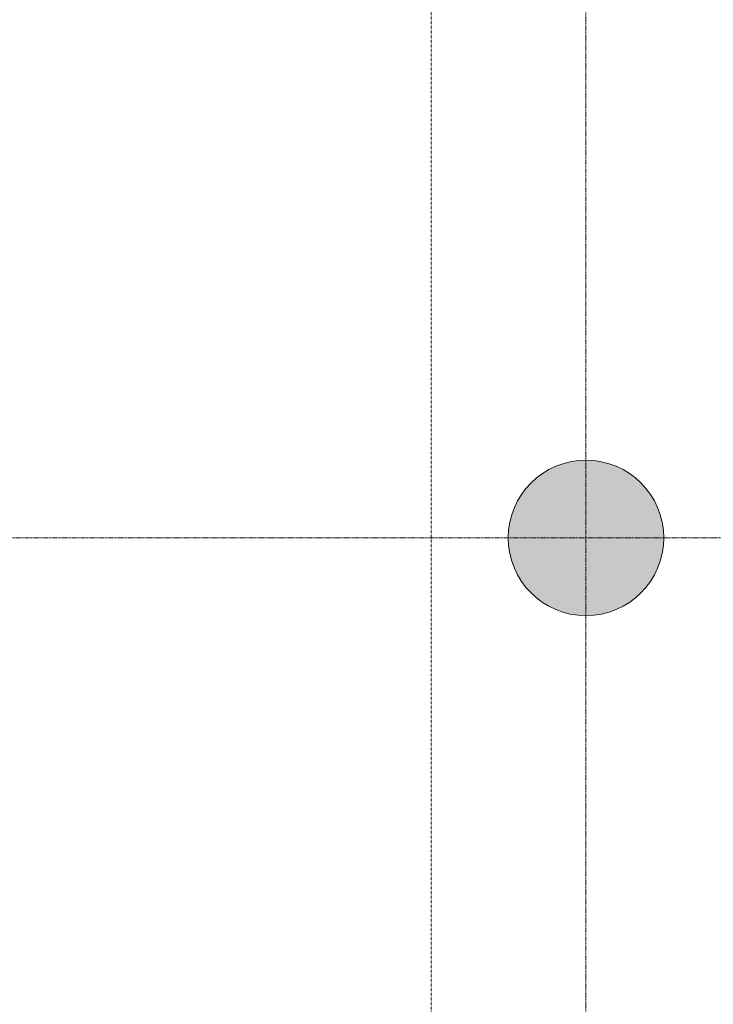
# Model space of a CAD drawing. Header units: millimetres. Extents: x -281 to 121694, y -16481 to 65128.
# Tile 241 of 256: x 79815 to 82491, y 41800 to 45600. Entities that reach past the tile are written whole.
import ezdxf

# ---------------------------------------------------------------- set-up
doc = ezdxf.new("R2010")
doc.units = ezdxf.units.MM
doc.linetypes.add('Grid Line', pattern=[12, 6, -2, 2, -2])
doc.linetypes.add('NLRS_Dash-0_6mm_Space-0_6mm_cpz', pattern=[1.2, 0.6, -0.6])
for name, color, linetype, lineweight in [('A--L$07A__Stramien', 1, 'Continuous', 5), ('A--L28__Hoofddraagconstructies', 3, 'Continuous', 5), ('A--LD30__DetailPenMiddel', 3, 'NLRS_Dash-0_6mm_Space-0_6mm_cpz', 5)]:
    doc.layers.add(name, color=color, linetype=linetype, lineweight=lineweight)

# ---------------------------------------------------------------- blocks, each defined once
blk = doc.blocks.new('TBR-B-BWK-C-BES-ARC-R25_rvt-1-L_80_ 12')
at = {"layer": 'A--L28__Hoofddraagconstructies'}
blk.add_hatch(color=21, dxfattribs=at).paths.add_polyline_path([(82000, 43300), (82058.5, 43305.8), (82114.8, 43322.8), (82166.7, 43350.6), (82212.1, 43387.9), (82249.5, 43433.5), (82277.2, 43485.2), (82294.2, 43541.5), (82300, 43600), (82294.2, 43658.5), (82277.2, 43714.8), (82249.4, 43766.7), (82212.1, 43812.1), (82166.7, 43849.4), (82114.8, 43877.2), (82058.5, 43894.2), (82000, 43900), (81941.5, 43894.2), (81885.2, 43877.2), (81833.3, 43849.4), (81787.9, 43812.1), (81750.6, 43766.7), (81722.8, 43714.8), (81705.8, 43658.5), (81700, 43600), (81705.8, 43541.5), (81722.8, 43485.2), (81750.6, 43433.3), (81787.9, 43387.9), (81833.3, 43350.6), (81885.2, 43322.8), (81941.5, 43305.8)])
at = {"layer": 'A--L28__Hoofddraagconstructies', "color": 241, "lineweight": 18}
for start, end in [(0, 180), (180, 0)]:
    blk.add_arc((82000, 43600), 300, start, end, dxfattribs=at)

msp = doc.modelspace()

# ---------------------------------------------------------------- linework, layer by layer
at = {"layer": 'A--L$07A__Stramien', "linetype": 'Grid Line'}
for p, q in [((82000, 64428.4), (82000, 5044.8)), ((100373, 43600), (-281.1, 43600))]:
    msp.add_line(p, q, dxfattribs=at)
at = {"layer": 'A--LD30__DetailPenMiddel'}
msp.add_line((81403, 49550), (81403, 36400), dxfattribs=at)

# ---------------------------------------------------------------- block references
at = {"lineweight": 5}
msp.add_blockref('TBR-B-BWK-C-BES-ARC-R25_rvt-1-L_80_ 12', (0, 0), dxfattribs=at)

doc.saveas('drawing.dxf')
